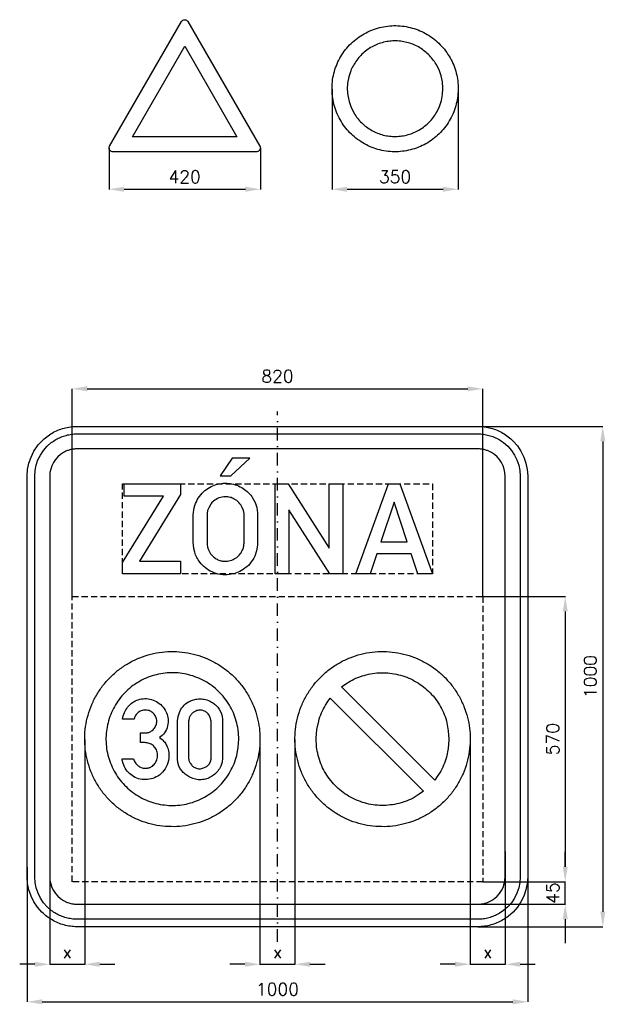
# Model space of a CAD drawing. Header units: millimetres. Extents: x -515 to 655, y -655 to 1313.
import ezdxf

# ---------------------------------------------------------------- set-up
doc = ezdxf.new("R2010")
doc.units = ezdxf.units.MM
doc.header["$LTSCALE"] = 5
doc.linetypes.add('ČERCHOVANÁX2', pattern=[2, 1, -0.5, 0, -0.5])
doc.linetypes.add('ČÁRKOVANÁX2', pattern=[1.5, 1, -0.5])
doc.layers.add('Kóty', color=2, linetype='Continuous')
doc.layers.add('Značka', color=7, linetype='Continuous')
doc.styles.get("Standard").update_dxf_attribs({"font": 'romand.shx', "height": 25})
doc.dimstyles.get("Standard").update_dxf_attribs({"dimtxt": 25, "dimasz": 30, "dimexe": 0.18, "dimexo": 0.0625, "dimgap": 12.5, "dimtad": 1, "dimdec": 0, "dimzin": 0, "dimdsep": 46, "dimtxsty": 'Standard', "dimcen": 0.09, "dimadec": 0, "dimazin": 0, "dimtfac": 1, "dimtdec": 0, "dimtofl": 0, "dimtmove": 0, "dimatfit": 3, "dimfxl": 1, "dimtolj": 1, "dimtzin": 0, "dimarcsym": 0})

# ---------------------------------------------------------------- blocks, each defined once
blk = doc.blocks.new('*D0')
at = {"layer": 'Defpoints', "color": 0, "transparency": 16777216}
for p in [(400, 500), (400, -500), (650, -500)]:
    blk.add_point(p, dxfattribs=at)
at = {"layer": 'Kóty', "color": 0, "lineweight": -2, "transparency": 16777216}
for p, q in [((400.0625, 500), (650.18, 500)), ((650, 470), (650, -470)), ((400.0625, -500), (650.18, -500))]:
    blk.add_line(p, q, dxfattribs=at)
at = {"layer": 'Kóty', "color": 0, "transparency": 16777216}
for points in [[(645, 470), (655, 470), (650, 500)], [(645, -470), (655, -470), (650, -500)]]:
    blk.add_solid(points, dxfattribs=at)
at = {"layer": 'Kóty', "color": 0, "transparency": 16777216, "insert": (625, 0), "char_height": 25, "attachment_point": 5, "rotation": 90}
blk.add_mtext('\\A1;1000', dxfattribs=at)
blk = doc.blocks.new('*D1')
at = {"layer": 'Defpoints', "color": 0, "transparency": 16777216}
for p in [(410, 160), (410, -410.0626), (575, -410.0626)]:
    blk.add_point(p, dxfattribs=at)
at = {"layer": 'Kóty', "color": 0, "lineweight": -2, "transparency": 16777216}
for p, q in [((410.0625, 160), (575.18, 160)), ((575, 130), (575, -380.0626)), ((410.0625, -410.0626), (575.18, -410.0626))]:
    blk.add_line(p, q, dxfattribs=at)
at = {"layer": 'Kóty', "color": 0, "transparency": 16777216}
for points in [[(570, 130), (580, 130), (575, 160)], [(570, -380.0626), (580, -380.0626), (575, -410.0626)]]:
    blk.add_solid(points, dxfattribs=at)
at = {"layer": 'Kóty', "color": 0, "transparency": 16777216, "insert": (550, -125.0313), "char_height": 25, "attachment_point": 5, "rotation": 90}
blk.add_mtext('\\A1;570', dxfattribs=at)
blk = doc.blocks.new('*D2')
at = {"layer": 'Defpoints', "color": 0, "transparency": 16777216}
for p in [(109, 1174), (361, 1176), (361, 973.8)]:
    blk.add_point(p, dxfattribs=at)
at = {"layer": 'Kóty', "color": 0, "lineweight": -2, "transparency": 16777216}
for p, q in [((109, 1174), (109, 973.6)), ((361, 1176), (361, 973.6)), ((139, 973.8), (331, 973.8))]:
    blk.add_line(p, q, dxfattribs=at)
at = {"layer": 'Kóty', "color": 0, "transparency": 16777216}
for points in [[(139, 978.8), (139, 968.8), (109, 973.8)], [(331, 978.8), (331, 968.8), (361, 973.8)]]:
    blk.add_solid(points, dxfattribs=at)
at = {"layer": 'Kóty', "color": 0, "transparency": 16777216, "insert": (235, 998.8), "char_height": 25, "attachment_point": 5}
blk.add_mtext('\\A1;350', dxfattribs=at)
blk = doc.blocks.new('*D3')
at = {"layer": 'Defpoints', "color": 0, "transparency": 16777216}
for p in [(-336.5, 1056), (-34.1, 1056.3), (-34.1, 973.8)]:
    blk.add_point(p, dxfattribs=at)
at = {"layer": 'Kóty', "color": 0, "lineweight": -2, "transparency": 16777216}
for p, q in [((-336.5, 1056), (-336.5, 973.6)), ((-34.1, 1056.2), (-34.1, 973.6)), ((-306.5, 973.8), (-64.1, 973.8))]:
    blk.add_line(p, q, dxfattribs=at)
at = {"layer": 'Kóty', "color": 0, "transparency": 16777216}
for points in [[(-306.5, 978.8), (-306.5, 968.8), (-336.5, 973.8)], [(-64.1, 978.8), (-64.1, 968.8), (-34.1, 973.8)]]:
    blk.add_solid(points, dxfattribs=at)
at = {"layer": 'Kóty', "color": 0, "transparency": 16777216, "insert": (-185.3, 998.8), "char_height": 25, "attachment_point": 5}
blk.add_mtext('\\A1;420', dxfattribs=at)
blk = doc.blocks.new('*D4')
at = {"layer": 'Defpoints', "color": 0, "transparency": 16777216}
for p in [(-385, -126), (-455, -370.6), (-385, -575)]:
    blk.add_point(p, dxfattribs=at)
at = {"layer": 'Kóty', "color": 0, "lineweight": -2, "transparency": 16777216}
for p, q in [((-385, -126.1), (-385, -575.2)), ((-455, -370.6), (-455, -575.2)), ((-485, -575), (-515, -575)), ((-355, -575), (-325, -575))]:
    blk.add_line(p, q, dxfattribs=at)
at = {"layer": 'Kóty', "color": 0, "transparency": 16777216}
for points in [[(-485, -570), (-485, -580), (-455, -575)], [(-355, -570), (-355, -580), (-385, -575)]]:
    blk.add_solid(points, dxfattribs=at)
at = {"layer": 'Kóty', "color": 0, "transparency": 16777216, "insert": (-420, -550), "char_height": 25, "attachment_point": 5}
blk.add_mtext('\\A1;x', dxfattribs=at)
blk = doc.blocks.new('*D5')
at = {"layer": 'Defpoints', "color": 0, "transparency": 16777216}
for p in [(-35, -123.2), (35, -125.9), (35, -575)]:
    blk.add_point(p, dxfattribs=at)
at = {"layer": 'Kóty', "color": 0, "lineweight": -2, "transparency": 16777216}
for p, q in [((-35, -123.3), (-35, -575.2)), ((35, -126), (35, -575.2)), ((-65, -575), (-95, -575)), ((65, -575), (95, -575))]:
    blk.add_line(p, q, dxfattribs=at)
at = {"layer": 'Kóty', "color": 0, "transparency": 16777216}
for points in [[(-65, -570), (-65, -580), (-35, -575)], [(65, -570), (65, -580), (35, -575)]]:
    blk.add_solid(points, dxfattribs=at)
at = {"layer": 'Kóty', "color": 0, "transparency": 16777216, "insert": (0, -550), "char_height": 25, "attachment_point": 5}
blk.add_mtext('\\A1;x', dxfattribs=at)
blk = doc.blocks.new('*D6')
at = {"layer": 'Defpoints', "color": 0, "transparency": 16777216}
for p in [(385, -123.3), (455, -349.3), (455, -575)]:
    blk.add_point(p, dxfattribs=at)
at = {"layer": 'Kóty', "color": 0, "lineweight": -2, "transparency": 16777216}
for p, q in [((385, -123.3), (385, -575.2)), ((455, -349.3), (455, -575.2)), ((355, -575), (325, -575)), ((485, -575), (515, -575))]:
    blk.add_line(p, q, dxfattribs=at)
at = {"layer": 'Kóty', "color": 0, "transparency": 16777216}
for points in [[(355, -570), (355, -580), (385, -575)], [(485, -570), (485, -580), (455, -575)]]:
    blk.add_solid(points, dxfattribs=at)
at = {"layer": 'Kóty', "color": 0, "transparency": 16777216, "insert": (420, -550), "char_height": 25, "attachment_point": 5}
blk.add_mtext('\\A1;x', dxfattribs=at)
blk = doc.blocks.new('*D7')
at = {"layer": 'Defpoints', "color": 0, "transparency": 16777216}
for p in [(410.0625, 575), (-410, 160), (410.0625, 160)]:
    blk.add_point(p, dxfattribs=at)
at = {"layer": 'Kóty', "color": 0, "lineweight": -2, "transparency": 16777216}
for p, q in [((-410, 160.0625), (-410, 575.18)), ((-380, 575), (380.0625, 575)), ((410.0625, 160.0625), (410.0625, 575.18))]:
    blk.add_line(p, q, dxfattribs=at)
at = {"layer": 'Kóty', "color": 0, "transparency": 16777216}
for points in [[(-380, 580), (-380, 570), (-410, 575)], [(380.0625, 580), (380.0625, 570), (410.0625, 575)]]:
    blk.add_solid(points, dxfattribs=at)
at = {"layer": 'Kóty', "color": 0, "transparency": 16777216, "insert": (0.03125, 600), "char_height": 25, "attachment_point": 5}
blk.add_mtext('\\A1;820', dxfattribs=at)
blk = doc.blocks.new('*D8')
at = {"layer": 'Defpoints', "color": 0, "transparency": 16777216}
for p in [(-500, -380.8), (500, -380.8), (500, -650)]:
    blk.add_point(p, dxfattribs=at)
at = {"layer": 'Kóty', "color": 0, "lineweight": -2, "transparency": 16777216}
for p, q in [((-500, -380.9), (-500, -650.2)), ((500, -380.9), (500, -650.2)), ((-470, -650), (470, -650))]:
    blk.add_line(p, q, dxfattribs=at)
at = {"layer": 'Kóty', "color": 0, "transparency": 16777216}
for points in [[(-470, -645), (-470, -655), (-500, -650)], [(470, -645), (470, -655), (500, -650)]]:
    blk.add_solid(points, dxfattribs=at)
at = {"layer": 'Kóty', "color": 0, "transparency": 16777216, "insert": (0, -625), "char_height": 25, "attachment_point": 5}
blk.add_mtext('\\A1;1000', dxfattribs=at)

msp = doc.modelspace()

# ---------------------------------------------------------------- linework, layer by layer
at = {"layer": 'Kóty'}
for p, q in [((575, -380), (575, -350)), ((410, -410.1), (575.2, -410)), ((285.1, -455), (575.2, -455)), ((575, -485), (575, -532.7))]:
    msp.add_line(p, q, dxfattribs=at)
for points in [[(575, -455), (575, -410)], [(-455, -575), (-385, -575)], [(-35, -575), (35, -575)], [(385, -575), (455, -575)]]:
    msp.add_lwpolyline(points, dxfattribs=at)
for points in [[(570, -380), (580, -380), (575, -410)], [(570, -485), (580, -485), (575, -455)]]:
    msp.add_solid(points, dxfattribs=at)
at = {"layer": 'Značka', "color": 1}
for points in [[(-41.7, 1048.8), (-329, 1048.8), (-329.4, 1048.8), (-329.8, 1048.8, -0.055763), (-331.3, 1049.1), (-332.8, 1049.8), (-334.3, 1051), (-335.5, 1052.5), (-336.3, 1054.3), (-336.5, 1056.3), (-336.4, 1057.9), (-335.9, 1059.4), (-335.7, 1059.7), (-335.5, 1060.1), (-191.9, 1308.9), (-191.7, 1309.2), (-191.4, 1309.6), (-190.4, 1310.7), (-189.1, 1311.7), (-187.3, 1312.4, -0.069699), (-185.3, 1312.7, -0.069461), (-183.4, 1312.4), (-181.6, 1311.7), (-180.3, 1310.7), (-179.2, 1309.6), (-179, 1309.2), (-178.8, 1308.9), (-35.1, 1060.1), (-35, 1059.7), (-34.8, 1059.4), (-34.3, 1057.9), (-34.1, 1056.3), (-34.4, 1054.3), (-35.1, 1052.5), (-36.3, 1051), (-37.9, 1049.8), (-39.4, 1049.1), (-40.9, 1048.8), (-41.3, 1048.8), (-41.7, 1048.8)], [(361, 1174.8), (361, 1173.9), (361, 1173.1, -0.032166), (359.7, 1156.7, -0.035727), (356.3, 1140.6, -0.036668), (350.8, 1125, -0.034749), (343.3, 1110.3, -0.034042), (334, 1096.7, -0.034442), (322.9, 1084.5, -0.034555), (310.4, 1073.8, -0.034426), (296.6, 1064.8, -0.034386), (281.7, 1057.7, -0.034417), (266, 1052.6, -0.034422), (249.8, 1049.6, -0.034415), (233.3, 1048.8, -0.034416), (216.9, 1050, -0.034417), (200.8, 1053.5, -0.034422), (185.2, 1058.9, -0.034426), (170.6, 1066.5, -0.03442), (156.9, 1075.8, -0.034414), (144.7, 1086.8, -0.034403), (134, 1099.3, -0.034422), (125.1, 1113.2, -0.034408), (117.9, 1128.1, -0.034417), (112.9, 1143.8, -0.034422), (109.8, 1160, -0.034424), (109, 1176.4, -0.034418), (110.2, 1192.9, -0.034406), (113.7, 1209, -0.034408), (119.2, 1224.5, -0.034422), (126.7, 1239.2, -0.034412), (136, 1252.8, -0.034416), (147.1, 1265, -0.034409), (159.6, 1275.8, -0.034412), (173.4, 1284.7, -0.034413), (188.3, 1291.8, -0.034417), (204, 1296.9, -0.034422), (220.2, 1299.9, -0.034415), (236.6, 1300.8, -0.03442), (253.1, 1299.5, -0.03442), (269.2, 1296, -0.034415), (284.7, 1290.6, -0.03441), (299.4, 1283.1, -0.034423), (313, 1273.8, -0.034399), (325.2, 1262.7, -0.034429), (336, 1250.2, -0.034495), (344.9, 1236.3, -0.034408), (352.1, 1221.5, -0.034091), (357.1, 1205.8, -0.032807), (360.1, 1190.4, -0.034276), (361, 1174.8)], [(330.4, 1174.8), (330.4, 1175.4), (330.4, 1176), (329.5, 1188.5), (326.9, 1200.7), (322.8, 1212.5), (317, 1223.6, 0.034044), (310, 1233.9, 0.034456), (301.6, 1243.1, 0.03455), (292.1, 1251.3, 0.034427), (281.6, 1258.1, 0.034397), (270.4, 1263.5, 0.034424), (258.5, 1267.3, 0.03443), (246.2, 1269.6, 0.034416), (233.7, 1270.2, 0.034416), (221.3, 1269.3, 0.034417), (209.1, 1266.6, 0.034429), (197.3, 1262.5, 0.034411), (186.2, 1256.8, 0.034413), (175.9, 1249.8, 0.034428), (166.6, 1241.4, 0.034408), (158.5, 1231.9, 0.034426), (151.7, 1221.4, 0.034408), (146.3, 1210.2), (142.5, 1198.3), (140.1, 1186), (139.5, 1173.5), (140.5, 1161.1), (143.1, 1148.9), (147.2, 1137.1), (153, 1126, 0.034444), (160, 1115.6, 0.034412), (168.4, 1106.4, 0.034429), (177.8, 1098.3, 0.034425), (188.3, 1091.5, 0.034421), (199.6, 1086.1, 0.034431), (211.5, 1082.2, 0.034417), (223.8, 1079.9, 0.034415), (236.2, 1079.3, 0.034415), (248.7, 1080.3, 0.034421), (260.9, 1082.9, 0.034417), (272.7, 1087, 0.03442), (283.8, 1092.7, 0.034399), (294.1, 1099.8, 0.034387), (303.4, 1108.2, 0.03442), (311.5, 1117.6, 0.034465), (318.3, 1128.1), (323.7, 1139.4), (327.5, 1151.3), (329.8, 1162.9), (330.4, 1174.8)], [(-35, -125), (-35, -126.1), (-35, -127.3, -0.032166), (-36.8, -150.1, -0.035727), (-41.6, -172.5, -0.036648), (-49.1, -194.1, -0.034768), (-59.6, -214.5, -0.034042), (-72.5, -233.4, -0.034442), (-87.9, -250.4, -0.034555), (-105.2, -265.3, -0.034437), (-124.5, -277.7, -0.034396), (-145.1, -287.6, -0.034417), (-166.9, -294.6, -0.034422), (-189.4, -298.9, -0.034416), (-212.3, -300, -0.034415), (-235.1, -298.3, -0.03442), (-257.5, -293.4, -0.034408), (-279.1, -285.9, -0.034406), (-299.5, -275.4, -0.034408), (-318.4, -262.5, -0.034414), (-335.4, -247.1, -0.034419), (-350.3, -229.8, -0.034404), (-362.7, -210.5, -0.034408), (-372.6, -189.9, -0.034396), (-379.6, -168.1, -0.034422), (-383.9, -145.6, -0.034381), (-385, -122.7, -0.034397), (-383.3, -99.9, -0.034448), (-378.4, -77.5, -0.034408), (-370.9, -55.9, -0.034403), (-360.4, -35.5, -0.03443), (-347.5, -16.6, -0.034416), (-332.1, 0.4, -0.034437), (-314.8, 15.3, -0.034436), (-295.5, 27.7, -0.034413), (-274.9, 37.6, -0.034424), (-253.1, 44.6, -0.034417), (-230.6, 48.9, -0.034415), (-207.7, 50, -0.034419), (-184.9, 48.3, -0.034424), (-162.5, 43.4, -0.034423), (-140.9, 35.9, -0.034419), (-120.5, 25.4, -0.034423), (-101.6, 12.5, -0.034413), (-84.6, -2.9, -0.034412), (-69.7, -20.2, -0.034478), (-57.3, -39.5, -0.034427), (-47.4, -60.1, -0.034091), (-40.4, -81.9, -0.032763), (-36.2, -103.3, -0.034231), (-35, -125)], [(385, -125), (385, -126.1), (385, -127.3, -0.032164), (383.2, -150.1, -0.035723), (378.4, -172.5, -0.036645), (370.9, -194.1, -0.034747), (360.4, -214.5, -0.03404), (347.5, -233.4, -0.034457), (332.1, -250.4, -0.034554), (314.8, -265.3, -0.034425), (295.5, -277.7, -0.034385), (274.9, -287.6, -0.03441), (253.1, -294.6, -0.034427), (230.6, -298.9, -0.034418), (207.7, -300, -0.034417), (184.9, -298.3, -0.034416), (162.5, -293.4, -0.034407), (140.9, -285.9, -0.034416), (120.5, -275.4, -0.034431), (101.6, -262.5, -0.034426), (84.6, -247.1, -0.034416), (69.7, -229.8, -0.034418), (57.3, -210.5, -0.034406), (47.4, -189.9, -0.034434), (40.4, -168.1, -0.03444), (36.1, -145.6, -0.034421), (35, -122.7, -0.034416), (36.7, -99.9, -0.034424), (41.6, -77.5, -0.034405), (49.1, -55.9, -0.034439), (59.6, -35.5, -0.034427), (72.5, -16.6, -0.034414), (87.9, 0.4, -0.034422), (105.2, 15.3, -0.034411), (124.5, 27.7, -0.034425), (145.1, 37.6, -0.034414), (166.9, 44.6, -0.034422), (189.4, 48.9, -0.034416), (212.3, 50, -0.034419), (235.1, 48.3, -0.034414), (257.5, 43.4, -0.034415), (279.1, 35.9, -0.034409), (299.5, 25.4, -0.034408), (318.4, 12.5, -0.034399), (335.4, -2.9, -0.034426), (350.3, -20.2, -0.034475), (362.7, -39.5, -0.034444), (372.6, -60.1, -0.034089), (379.6, -81.9, -0.032805), (383.8, -103.3, -0.034273), (385, -125)], [(-77.4, -125), (-77.4, -124.1), (-77.4, -123.3), (-78.8, -106, 0.035736), (-82.4, -89, 0.036667), (-88.1, -72.6, 0.034724), (-96.1, -57.2, 0.033998), (-105.9, -42.9, 0.034435), (-117.5, -30, 0.03457), (-130.6, -18.7, 0.034427), (-145.2, -9.3, 0.034372), (-160.9, -1.8, 0.034406), (-177.4, 3.5, 0.034419), (-194.4, 6.7, 0.034413), (-211.7, 7.6, 0.034413), (-229, 6.3, 0.034405), (-246, 2.6, 0.03442), (-262.4, -3.1, 0.034437), (-277.8, -11.1, 0.034413), (-292.1, -20.8, 0.034428), (-305, -32.5, 0.034428), (-316.3, -45.6, 0.034403), (-325.7, -60.2, 0.034408), (-333.2, -75.9, 0.034447), (-338.5, -92.4, 0.034442), (-341.7, -109.4, 0.03439), (-342.6, -126.7, 0.034392), (-341.3, -144, 0.034367), (-337.6, -161, 0.0344), (-331.9, -177.4, 0.034437), (-323.9, -192.8, 0.034422), (-314.2, -207.1, 0.034432), (-302.5, -220, 0.034411), (-289.4, -231.3, 0.034408), (-274.8, -240.7, 0.03441), (-259.2, -248.2, 0.034414), (-242.6, -253.5, 0.034421), (-225.6, -256.7, 0.034418), (-208.3, -257.6, 0.034415), (-191, -256.3, 0.034421), (-174, -252.6, 0.034408), (-157.6, -246.9, 0.03442), (-142.2, -238.9, 0.034431), (-127.9, -229.2, 0.034425), (-115, -217.5, 0.034399), (-103.7, -204.4, 0.034465), (-94.3, -189.8, 0.034376), (-86.8, -174.2, 0.034079), (-81.5, -157.6), (-78.4, -141.4), (-77.4, -125)]]:
    msp.add_lwpolyline(points, format="xyb", dxfattribs=at)
msp.add_lwpolyline([(-289.8, 1078.9), (-185.3, 1259.8), (-80.9, 1078.9), (-289.8, 1078.9)], dxfattribs=at)
at = {"layer": 'Značka', "color": 6, "linetype": 'ČERCHOVANÁX2', "ltscale": 5}
msp.add_lwpolyline([(0, -530), (0, 530)], dxfattribs=at)
at = {"layer": 'Značka', "color": 3}
for points in [[(-400, -500), (-400.4, -500), (-400.8, -500, -0.032182), (-413.7, -499.1, -0.035454), (-426.4, -496.5, -0.036283), (-438.7, -492.3, -0.034431), (-450.2, -486.5, -0.033715), (-461, -479.3, -0.034071), (-470.7, -470.7), (-479.3, -461), (-486.5, -450.2), (-492.3, -438.7), (-496.5, -426.4), (-499.1, -413.7), (-500, -400.8), (-500, -400.4), (-500, -400), (-500, 400), (-500, 400.4), (-500, 400.8), (-499.1, 413.7), (-496.5, 426.4), (-492.3, 438.7), (-486.5, 450.2), (-479.3, 461, -0.034072), (-470.7, 470.7, -0.034226), (-461, 479.3, -0.034225), (-450.2, 486.5, -0.034051), (-438.7, 492.3, -0.033415), (-426.4, 496.5, -0.034139), (-413.7, 499.1, -0.036743), (-400.8, 500), (-400.4, 500), (-400, 500), (400, 500), (400.4, 500), (400.8, 500, -0.032182), (413.7, 499.1, -0.035447), (426.4, 496.5, -0.036272), (438.7, 492.3, -0.034433), (450.2, 486.5, -0.033723), (461, 479.3, -0.034091), (470.7, 470.7), (479.3, 461), (486.5, 450.2), (492.3, 438.6), (496.5, 426.4), (499.1, 413.7), (500, 400.8), (500, 400.4), (500, 400), (500, -400), (500, -400.4), (500, -400.8), (499.1, -413.7), (496.5, -426.4), (492.3, -438.7), (486.5, -450.2), (479.3, -461), (470.7, -470.7), (461, -479.3, -0.03423), (450.2, -486.5, -0.034043), (438.6, -492.3, -0.033413), (426.4, -496.5, -0.034125), (413.7, -499.1, -0.036744), (400.8, -500), (400.4, -500), (400, -500), (-400, -500)], [(-400, -485), (-400.3, -485), (-400.7, -485, -0.032179), (-411.6, -484.2, -0.035445), (-422.4, -482, -0.03627), (-432.9, -478.5, -0.034397), (-442.7, -473.5, -0.033743), (-451.9, -467.4), (-460.1, -460.1), (-467.4, -451.9), (-473.5, -442.7), (-478.4, -432.9), (-482, -422.4), (-484.3, -411.6), (-485, -400.7), (-485, -400.3), (-485, -400), (-485, 400), (-485, 400.3), (-485, 400.7), (-484.2, 411.6), (-482, 422.4), (-478.5, 432.9), (-473.5, 442.7), (-467.4, 451.9), (-460.1, 460.1), (-451.9, 467.4, -0.034197), (-442.7, 473.5, -0.034036), (-432.9, 478.4, -0.0334), (-422.4, 482, -0.034125), (-411.6, 484.3, -0.036744), (-400.7, 485), (-400.3, 485), (-400, 485), (400, 485), (400.3, 485), (400.7, 485, -0.032173), (411.6, 484.2, -0.03544), (422.4, 482, -0.036264), (432.9, 478.5, -0.034423), (442.7, 473.5, -0.033724), (451.9, 467.4), (460.1, 460.1), (467.4, 451.9), (473.5, 442.7), (478.4, 432.9), (482, 422.4), (484.3, 411.6), (485, 400.7), (485, 400.3), (485, 400), (485, -400), (485, -400.3), (485, -400.7), (484.2, -411.6), (482, -422.4), (478.5, -432.9), (473.5, -442.7), (467.4, -451.9), (460.1, -460.1), (451.9, -467.4), (442.7, -473.5, -0.034052), (432.9, -478.4, -0.033405), (422.4, -482, -0.03413), (411.6, -484.3, -0.036744), (400.7, -485), (400.3, -485), (400, -485), (-400, -485)], [(-400, -455), (400, -455), (400.2, -455), (400.4, -455, 0.032181), (407.5, -454.5, 0.035434), (414.5, -453.1, 0.036239), (421.3, -450.8), (427.6, -447.6), (433.5, -443.6), (438.9, -438.9), (443.6, -433.6), (447.6, -427.6), (450.8, -421.3), (453, -414.5), (454.5, -407.5), (455, -400.4), (455, -400.2), (455, -400), (455, 400), (455, 400.2), (455, 400.4), (454.5, 407.5), (453, 414.5), (450.8, 421.3), (447.6, 427.6), (443.6, 433.5), (438.9, 438.9), (433.6, 443.6), (427.6, 447.6), (421.3, 450.8, 0.033381), (414.5, 453, 0.0341), (407.5, 454.5, 0.036743), (400.4, 455), (400.2, 455), (400, 455), (-400, 455), (-400.2, 455), (-400.4, 455, 0.032168), (-407.5, 454.5, 0.035417), (-414.5, 453, 0.036291), (-421.3, 450.8, 0.034445), (-427.6, 447.6), (-433.6, 443.6), (-438.9, 438.9), (-443.6, 433.5), (-447.6, 427.6), (-450.7, 421.3), (-453.1, 414.5), (-454.5, 407.5), (-455, 400.4), (-455, 400.2), (-455, 400), (-455, -400), (-455, -400.2), (-455, -400.4), (-454.5, -407.5), (-453.1, -414.5), (-450.8, -421.3), (-447.6, -427.6), (-443.6, -433.6), (-438.9, -438.9), (-433.6, -443.6), (-427.6, -447.6), (-421.3, -450.7), (-414.5, -453.1, 0.034105), (-407.5, -454.5, 0.036732), (-400.4, -455), (-400.2, -455), (-400, -455)], [(-168.1, 323.9), (-168.1, 325.4), (-168, 326.8), (-167, 334.3), (-165, 341.7, -0.066275), (-158.1, 356.6, -0.068488), (-147.5, 369.1, -0.061858), (-135.8, 377.9, -0.059919), (-122.4, 383.5, -0.057336), (-108.5, 386.2, -0.057586), (-94.4, 385.6, -0.056908), (-80.9, 382.2, -0.057469), (-68.5, 375.9, -0.055344), (-58, 367.4, -0.053437), (-49.6, 356.9), (-44.6, 347.8), (-41.4, 338), (-40.4, 332.7), (-39.7, 327.3), (-39.6, 326.4), (-39.6, 325.5), (-39.6, 265.2), (-39.7, 263.8), (-39.8, 262.5), (-41.8, 251.3), (-45.5, 240.6, -0.0788), (-55.1, 225.5, -0.073101), (-68.8, 213.9, -0.06012), (-81.9, 207.3, -0.059843), (-96.1, 203.9, -0.071111), (-113.8, 204, -0.074193), (-130.7, 209.2, -0.066046), (-144.1, 217.3, -0.061704), (-154.9, 228.5, -0.047106), (-161.2, 238.1, -0.053878), (-165.4, 248.7), (-166.9, 255.7), (-167.8, 262.9), (-168, 264.5), (-168.1, 266.2), (-168.1, 323.9)], [(-140.7, 323.7), (-140.7, 266.2), (-140.7, 265.1), (-140.6, 264), (-139.6, 258.3), (-137.7, 252.9), (-133.5, 245.4, 0.060219), (-127.6, 239.2, 0.059465), (-120.7, 234.4, 0.064336), (-112.9, 231.5, 0.050531), (-106.4, 230.6, 0.044572), (-99.9, 230.9, 0.073907), (-88.8, 233.8, 0.085003), (-79.2, 240, 0.073625), (-72.8, 247.4, 0.063595), (-68.7, 256.2), (-67.4, 260.6), (-66.9, 265.2), (-66.8, 265.8), (-66.8, 266.3), (-66.8, 323.6), (-66.8, 324.6), (-66.8, 325.7), (-67.8, 331.9), (-70.2, 337.9, 0.076934), (-76.9, 347.6, 0.083785), (-86.2, 354.7, 0.069844), (-94.8, 358.1, 0.066678), (-104.1, 359.2, 0.088521), (-116.9, 356.9, 0.098139), (-127.9, 350.3, 0.062892), (-133.4, 344.4), (-137.4, 337.3), (-139.5, 331.6), (-140.6, 325.8), (-140.7, 324.8), (-140.7, 323.7)], [(-287.5, -164.7), (-286.9, -166.6), (-286.2, -168.4), (-283, -173.9), (-278.5, -178.3, 0.079603), (-272.1, -182, 0.0835), (-264.8, -183.4, 0.078723), (-258, -182.7, 0.077316), (-251.7, -180, 0.094852), (-245.1, -174.1, 0.087387), (-241, -166.3, 0.097429), (-239.4, -156.3, 0.104449), (-241.9, -146.6, 0.094866), (-247, -139.2, 0.095681), (-254.4, -134.3), (-258.3, -132.9, 0.043302), (-262.3, -132.2), (-263.2, -132.2), (-264.1, -132.1), (-273.9, -132.1), (-273.9, -112.2), (-263.8, -112.2), (-262.9, -112.3), (-262, -112.3, 0.08952), (-255.8, -111, 0.078189), (-250.1, -107.7, 0.098532), (-244.4, -101.3, 0.09983), (-241.6, -93.2, 0.096871), (-241.6, -84.8, 0.098736), (-244.9, -77.2, 0.100537), (-250.7, -71, 0.097641), (-258.5, -67.6, 0.106006), (-267.8, -67.1, 0.108936), (-276.4, -70.5, 0.096253), (-282.5, -76.1, 0.100212), (-285.9, -83.4), (-286.2, -84.3), (-286.4, -85.2), (-309.4, -85.2), (-308.8, -81.8), (-308, -78.4, -0.070879), (-303, -66.3, -0.076569), (-294.8, -56.2, -0.078976), (-284.1, -48.7, -0.076385), (-271.6, -44.8, -0.077804), (-258.1, -44.5, -0.077983), (-245.2, -48.3, -0.080992), (-233.3, -55.9, -0.081006), (-224.5, -66.9, -0.076326), (-219.6, -78.6, -0.07978), (-218.5, -91.3, -0.09207), (-221.9, -105.8, -0.105096), (-230.3, -117.8), (-232.8, -120), (-235.4, -122.1), (-233, -123.9), (-230.6, -125.8, -0.058044), (-224.6, -132.4, -0.05886), (-220.2, -140.2, -0.074882), (-217.2, -151.5, -0.064092), (-217.3, -163.4, -0.089445), (-222.3, -180.5, -0.101878), (-233.2, -194.4, -0.087352), (-245.4, -202.3, -0.080966), (-259.7, -205.7, -0.07965), (-274.2, -205, -0.082664), (-287.6, -199.7, -0.076818), (-298.2, -191.4, -0.076572), (-305.8, -180.4), (-308.5, -173.9), (-310.1, -167.1), (-310.3, -165.9), (-310.5, -164.7), (-287.5, -164.7)], [(-199.8, -91.5), (-199.8, -90.1), (-199.8, -88.7), (-198.7, -80), (-196, -71.6, -0.079497), (-188.7, -59.6, -0.089049), (-177.9, -50.7, -0.059794), (-169.7, -46.9, -0.05203), (-160.8, -45, -0.062018), (-149.2, -45, -0.064489), (-138.1, -47.8, -0.055418), (-129.4, -52.2, -0.055533), (-121.9, -58.3, -0.051159), (-116.4, -64.9), (-112.4, -72.5), (-110.4, -79.1), (-109.6, -85.8), (-109.5, -88.2), (-109.6, -90.6), (-109.6, -159.9), (-109.5, -161.3), (-109.6, -162.8), (-110.6, -171), (-113.3, -178.9, -0.066757), (-119.3, -188.9, -0.065893), (-127.6, -196.9, -0.061085), (-136.6, -202.4, -0.064136), (-146.6, -205.5, -0.06966), (-158.1, -206.1, -0.067441), (-169.4, -203.6, -0.056815), (-178.5, -199.3, -0.049618), (-186.5, -193.1, -0.048075), (-192.6, -186.6, -0.065829), (-196.9, -178.9), (-199, -171.9), (-199.8, -164.7), (-199.8, -162.3), (-199.8, -159.9), (-199.8, -91.5)], [(-177.9, -91.5), (-177.9, -159.9), (-177.9, -160.9), (-177.9, -161.8), (-176.8, -167.7), (-174.1, -173.2, 0.07075), (-169.6, -178.9, 0.094575), (-163.7, -182.7, 0.108404), (-155.7, -184.3, 0.087563), (-147.6, -182.7, 0.078201), (-141.1, -179.3, 0.088205), (-136.1, -174.2), (-133.8, -169.8), (-132.6, -165.1), (-132.4, -162.5), (-132.4, -159.9), (-132.4, -91.5), (-132.5, -89.3), (-132.8, -87), (-134.2, -81.4), (-137.1, -76.3, 0.088094), (-142.5, -70.9, 0.097922), (-149.4, -67.8, 0.099841), (-157.2, -67.3, 0.088261), (-164.6, -69.7, 0.074149), (-170.1, -73.4, 0.075642), (-174.2, -78.5), (-176.3, -82.8), (-177.4, -87.4), (-177.7, -89.5), (-177.9, -91.5)]]:
    msp.add_lwpolyline(points, format="xyb", dxfattribs=at)
for points in [[(-114.7, 401.3), (-92.9, 401.3), (-55.3, 436.7), (-90.8, 436.7), (-114.7, 401.3)], [(-309.6, 205), (-309.6, 227.6), (-227.7, 360.6), (-306.4, 360.6), (-306.4, 385), (-193.7, 385), (-193.7, 363.8), (-275.7, 230.8), (-193.7, 230.8), (-193.7, 205), (-309.6, 205)], [(-4.3, 205), (-4.3, 385), (21.6, 385), (103.3, 256.5), (103.3, 385), (130.9, 385), (130.7, 205), (104.9, 205), (22.9, 333.3), (22.9, 205), (-4.3, 205)], [(156.4, 205), (221.6, 385), (244.4, 385), (309.6, 205), (280.7, 205), (267.3, 245.2), (198.4, 245.2), (185.2, 205), (156.4, 205)], [(259.4, 269.1), (233, 348.2), (206.6, 269.1), (259.4, 269.1)]]:
    msp.add_lwpolyline(points, dxfattribs=at)
at = {"layer": 'Značka', "color": 6, "linetype": 'ČÁRKOVANÁX2', "ltscale": 2.5}
for points in [[(-309.6, 205), (-309.6, 385), (309.6, 385), (309.6, 205), (-309.6, 205)], [(-410, -410), (-410, 160), (410, 160), (410, -410), (-410, -410)]]:
    msp.add_lwpolyline(points, dxfattribs=at)
at = {"layer": 'Značka', "color": 5}
for points in [[(314.3, -206.9), (128.2, -20.7), (136.6, -14.8), (145.2, -9.3, -0.037252), (160.8, -1.8, -0.034614), (177.4, 3.5, -0.033869), (194.4, 6.7, -0.034444), (211.7, 7.6, -0.034556), (229, 6.3, -0.034431), (246, 2.6, -0.034393), (262.4, -3.1, -0.034344), (277.8, -11.1, -0.034421), (292.1, -20.8, -0.034818), (305, -32.5, -0.034385), (316.2, -45.6, -0.032741), (325.7, -60.2, -0.034599), (333.3, -75.8, -0.040965), (338.5, -92.4), (341.2, -108.5), (342.6, -125), (342.6, -125.9), (342.6, -126.7), (341.2, -144), (337.6, -161, -0.036368), (332, -177.4, -0.039569), (323.9, -192.8), (319.3, -199.9), (314.3, -206.9)], [(291.8, -229.3), (283.4, -235.2), (274.8, -240.7, -0.037248), (259.2, -248.2, -0.034621), (242.6, -253.5, -0.033867), (225.6, -256.7, -0.034446), (208.2, -257.6, -0.034558), (191, -256.3, -0.034423), (174, -252.6, -0.034389), (157.6, -246.9, -0.034411), (142.2, -238.9, -0.034408), (127.9, -229.2, -0.034412), (115, -217.5, -0.034443), (103.7, -204.4, -0.034414), (94.3, -189.8, -0.034411), (86.8, -174.2, -0.03436), (81.5, -157.6, -0.034425), (78.3, -140.6), (77.4, -123.3), (78.7, -106), (82.4, -89, -0.034531), (88.1, -72.6, -0.039214), (96, -57.2), (100.7, -50.1), (105.6, -43.1), (291.8, -229.3)]]:
    msp.add_lwpolyline(points, format="xyb", dxfattribs=at)

# ---------------------------------------------------------------- texts
at = {"layer": 'Kóty', "insert": (550, -432.5), "char_height": 25, "attachment_point": 5, "rotation": 90}
msp.add_mtext('\\A1;45', dxfattribs=at)

# ---------------------------------------------------------------- dimensions: what is measured, and where the dimension line sits
at = {"layer": 'Kóty'}
for base, p1, p2, text, picture, middle in [((361, 973.8), (109, 1174), (361, 1176), '350', '*D2', (235, 998.8)), ((-34.1, 973.8), (-336.5, 1056), (-34.1, 1056.3), '420', '*D3', (-185.3, 998.8)), ((-385, -575), (-455, -370.6), (-385, -126), 'x', '*D4', (-420, -550)), ((35, -575), (-35, -123.2), (35, -125.9), 'x', '*D5', (0, -550)), ((455, -575), (385, -123.3), (455, -349.3), 'x', '*D6', (420, -550))]:
    dim = msp.add_linear_dim(base=base, p1=p1, p2=p2, text=text, dimstyle='Standard', dxfattribs=at)
    dim.commit()
    dim.dimension.update_dxf_attribs({"geometry": picture, "text_midpoint": middle})
for base, p1, p2, picture, middle in [((410.1, 575), (-410, 160), (410.1, 160), '*D7', (0, 600)), ((500, -650), (-500, -380.8), (500, -380.8), '*D8', (0, -625))]:
    dim = msp.add_linear_dim(base=base, p1=p1, p2=p2, dimstyle='Standard', dxfattribs=at)
    dim.commit()
    dim.dimension.update_dxf_attribs({"geometry": picture, "text_midpoint": middle})
for base, p1, p2, picture, middle in [((650, -500), (400, 500), (400, -500), '*D0', (625, 0)), ((575, -410.1), (410, 160), (410, -410.1), '*D1', (550, -125))]:
    dim = msp.add_linear_dim(base=base, p1=p1, p2=p2, angle=90, dimstyle='Standard', dxfattribs=at)
    dim.commit()
    dim.dimension.update_dxf_attribs({"geometry": picture, "text_midpoint": middle})

doc.saveas('drawing.dxf')
